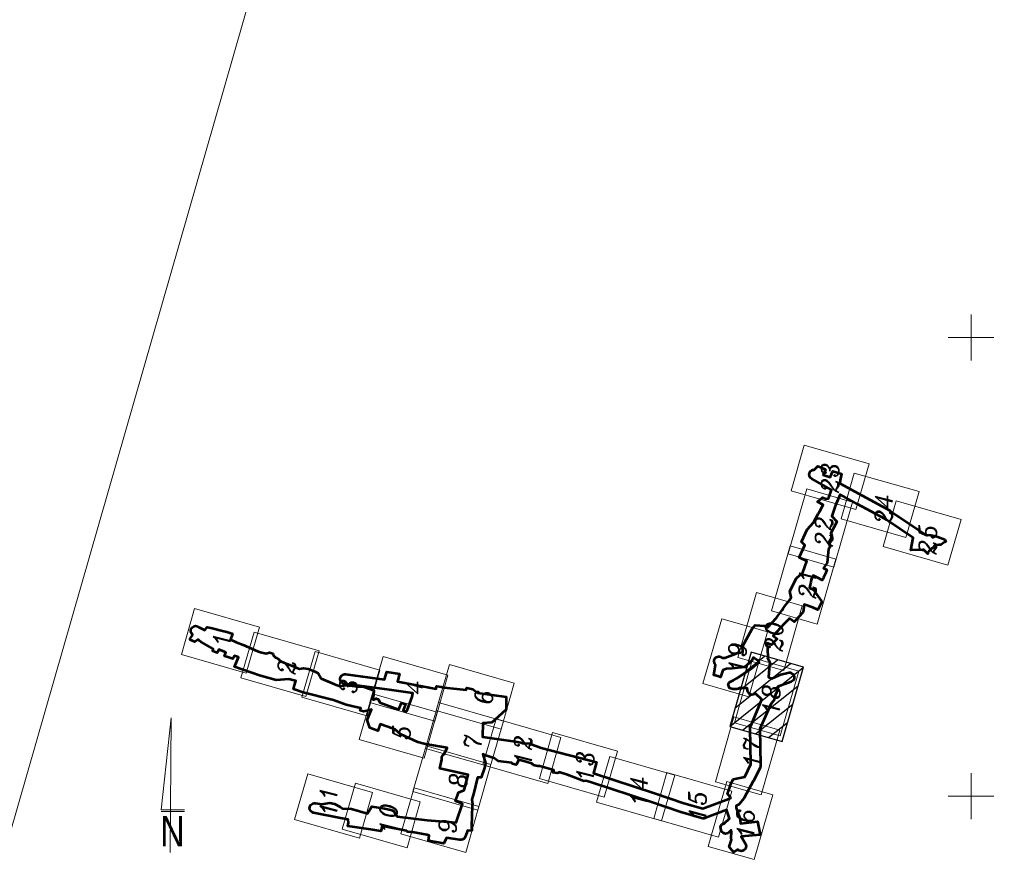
# Model space of a CAD drawing. Header units: metres. Extents: x 7482748 to 7484637, y 5684406 to 5687014.
# Tile 36 of 180: x 7482996 to 7483104, y 5685343 to 5685435. Entities that reach past the tile are written whole.
import ezdxf

# ---------------------------------------------------------------- set-up
doc = ezdxf.new("R2010")
doc.units = ezdxf.units.M
doc.header["$MEASUREMENT"] = 0
doc.linetypes.add('1', pattern=[1.5, 1, -0.5])
for name, color, linetype, lineweight in [('_Podzial_sekcyjny_krzyze', 7, '1', 13), ('_Szkic_arkuszy', 7, 'Continuous', 0), ('_tabelka', 7, 'Continuous', 0)]:
    doc.layers.add(name, color=color, linetype=linetype, lineweight=lineweight)
doc.layers.add('_ramki_nieplotowane', color=7, linetype='Continuous', lineweight=0, plot=False)
doc.styles.add('Style-COMPRESSED', font='COMPRESSED.shx')
doc.styles.add('Style-ITALIC_1250', font='ITALIC_1250.shx')

# ---------------------------------------------------------------- blocks, each defined once
blk = doc.blocks.new('*U485')
at = {"layer": '_Szkic_arkuszy', "color": 5, "linetype": 'Continuous', "lineweight": 30}
for p, q in [((-80.53, 100.4), (80.53, -100.4)), ((-30.55, 86.04), (90.67, -65.1)), ((-90.67, 65.1), (30.55, -86.04)), ((19.43, 71.68), (100.82, -29.8)), ((69.4, 57.31), (110.96, 5.5)), ((-100.82, 29.8), (-19.43, -71.67)), ((-110.96, -5.5), (-69.4, -57.31))]:
    blk.add_line(p, q, dxfattribs=at)
at = {"layer": '_Szkic_arkuszy', "color": 5, "linetype": 'Continuous', "lineweight": 30, "flags": 128}
blk.add_lwpolyline([(-80.53, 100.4), (-121.54, -42.33), (80.53, -100.4), (121.54, 42.33), (-80.53, 100.4)], close=True, dxfattribs=at)

msp = doc.modelspace()

# ---------------------------------------------------------------- linework, layer by layer
at = {"layer": '_Podzial_sekcyjny_krzyze', "linetype": 'Continuous'}
for p, q in [((7483100, 5685397.5), (7483100, 5685402.5)), ((7483097.5, 5685400), (7483102.5, 5685400)), ((7483100, 5685347.5), (7483100, 5685352.5)), ((7483097.5, 5685350), (7483102.5, 5685350))]:
    msp.add_line(p, q, dxfattribs=at)
at = {"layer": '_ramki_nieplotowane', "color": 3, "linetype": 'Continuous', "lineweight": 0, "flags": 128}
msp.add_lwpolyline([(7482977.55, 5685284.54), (7483263.01, 5685202.51), (7483379.14, 5685606.66), (7483093.69, 5685688.69), (7482977.55, 5685284.54)], close=True, dxfattribs=at)
at = {"layer": '_Szkic_arkuszy', "color": 7, "linetype": 'Continuous', "lineweight": 0, "flags": 128}
for points in [[(7483081.82, 5685388.27), (7483080.38, 5685383.27), (7483087.46, 5685381.24), (7483088.89, 5685386.24), (7483081.82, 5685388.27)], [(7483087.27, 5685385.22), (7483085.83, 5685380.22), (7483092.9, 5685378.19), (7483094.34, 5685383.19), (7483087.27, 5685385.22)], [(7483080.07, 5685376.41), (7483085.06, 5685374.97), (7483087.09, 5685382.05), (7483082.1, 5685383.48), (7483080.07, 5685376.41)], [(7483091.85, 5685382.2), (7483090.42, 5685377.2), (7483097.49, 5685375.17), (7483098.92, 5685380.17), (7483091.85, 5685382.2)], [(7483078.25, 5685370.19), (7483083.24, 5685368.76), (7483085.27, 5685375.83), (7483080.28, 5685377.27), (7483078.25, 5685370.19)], [(7483074.58, 5685365.13), (7483079.58, 5685363.69), (7483081.61, 5685370.76), (7483076.62, 5685372.2), (7483074.58, 5685365.13)], [(7483015.36, 5685370.45), (7483013.92, 5685365.45), (7483021, 5685363.42), (7483022.43, 5685368.41), (7483015.36, 5685370.45)], [(7483070.78, 5685362.27), (7483075.78, 5685360.83), (7483077.81, 5685367.9), (7483072.82, 5685369.34), (7483070.78, 5685362.27)], [(7483021.86, 5685367.88), (7483020.42, 5685362.89), (7483027.49, 5685360.86), (7483028.93, 5685365.85), (7483021.86, 5685367.88)], [(7483028.49, 5685365.77), (7483027.06, 5685360.78), (7483034.13, 5685358.74), (7483035.57, 5685363.74), (7483028.49, 5685365.77)], [(7483035.91, 5685365.21), (7483034.47, 5685360.22), (7483041.55, 5685358.19), (7483042.98, 5685363.18), (7483035.91, 5685365.21)], [(7483043.14, 5685364.34), (7483041.71, 5685359.35), (7483048.78, 5685357.31), (7483050.21, 5685362.31), (7483043.14, 5685364.34)], [(7483074.2, 5685358), (7483079.19, 5685356.57), (7483081.22, 5685363.64), (7483076.23, 5685365.07), (7483074.2, 5685358)], [(7483034.75, 5685361.17), (7483033.31, 5685356.17), (7483040.38, 5685354.14), (7483041.82, 5685359.14), (7483034.75, 5685361.17)], [(7483041.95, 5685360.2), (7483040.52, 5685355.21), (7483047.59, 5685353.18), (7483049.02, 5685358.17), (7483041.95, 5685360.2)], [(7483048.23, 5685358.42), (7483046.79, 5685353.42), (7483053.86, 5685351.39), (7483055.3, 5685356.39), (7483048.23, 5685358.42)], [(7483072.13, 5685351.57), (7483077.13, 5685350.13), (7483079.16, 5685357.2), (7483074.16, 5685358.64), (7483072.13, 5685351.57)], [(7483054.38, 5685356.92), (7483052.95, 5685351.92), (7483060.02, 5685349.89), (7483061.46, 5685354.89), (7483054.38, 5685356.92)], [(7483040.6, 5685355.5), (7483039.16, 5685350.5), (7483046.24, 5685348.47), (7483047.67, 5685353.46), (7483040.6, 5685355.5)], [(7483060.62, 5685354.32), (7483059.19, 5685349.33), (7483066.26, 5685347.3), (7483067.7, 5685352.29), (7483060.62, 5685354.32)], [(7483027.7, 5685352.44), (7483026.26, 5685347.44), (7483033.33, 5685345.41), (7483034.77, 5685350.41), (7483027.7, 5685352.44)], [(7483066.85, 5685352.56), (7483065.42, 5685347.56), (7483072.49, 5685345.53), (7483073.92, 5685350.53), (7483066.85, 5685352.56)], [(7483032.9, 5685351.4), (7483031.46, 5685346.41), (7483038.54, 5685344.37), (7483039.97, 5685349.37), (7483032.9, 5685351.4)], [(7483071.36, 5685344.52), (7483076.35, 5685343.08), (7483078.39, 5685350.15), (7483073.39, 5685351.59), (7483071.36, 5685344.52)], [(7483039.28, 5685350.9), (7483037.84, 5685345.91), (7483044.92, 5685343.87), (7483046.35, 5685348.87), (7483039.28, 5685350.9)]]:
    msp.add_lwpolyline(points, close=True, dxfattribs=at)
at = {"layer": '_Szkic_arkuszy', "color": 252, "linetype": 'Continuous', "lineweight": 53, "flags": 128}
msp.add_lwpolyline([(7483046.2, 5685361.26), (7483049.32, 5685360.84), (7483049.31, 5685359.44), (7483048.06, 5685358.3), (7483047.78, 5685358.04), (7483047.75, 5685358.04), (7483047.75, 5685358.04), (7483046.8, 5685357.96), (7483046.76, 5685356.51), (7483046.76, 5685356.47), (7483050.04, 5685356), (7483050.36, 5685355.94), (7483050.51, 5685355.92), (7483050.92, 5685355.84), (7483051.11, 5685355.79), (7483051.87, 5685355.73), (7483053.13, 5685355.27), (7483059.17, 5685353.72), (7483058.84, 5685352.51), (7483065.5, 5685350.32), (7483068.68, 5685349.25), (7483070.76, 5685348.64), (7483073.59, 5685349.72), (7483073.82, 5685349.82), (7483073.44, 5685350.25), (7483073.55, 5685350.56), (7483073.81, 5685351.32), (7483074.07, 5685351.84), (7483075.35, 5685352.12), (7483076, 5685353.47), (7483075.94, 5685357.45), (7483075.95, 5685357.54), (7483075.99, 5685357.67), (7483077.2, 5685360.55), (7483076.51, 5685361.19), (7483076.39, 5685361.11), (7483076.26, 5685361.07), (7483076.12, 5685361.06), (7483075.99, 5685361.09), (7483075.87, 5685361.15), (7483075.77, 5685361.24), (7483075.7, 5685361.35), (7483075.65, 5685361.48), (7483075.64, 5685361.62), (7483075.61, 5685361.72), (7483075.61, 5685361.77), (7483074.75, 5685361.76), (7483074.6, 5685361.69), (7483074.47, 5685361.67), (7483074.36, 5685361.65), (7483074.22, 5685361.66), (7483074.09, 5685361.67), (7483073.92, 5685361.7), (7483073.66, 5685361.76), (7483073.54, 5685362.21), (7483073.65, 5685362.37), (7483073.82, 5685362.48), (7483073.97, 5685362.56), (7483074.04, 5685362.59), (7483074.12, 5685362.64), (7483074.44, 5685362.84), (7483076.05, 5685363.86), (7483076.55, 5685364.3), (7483076.89, 5685364.6), (7483076.81, 5685364.76), (7483076.34, 5685365.07), (7483076.29, 5685365.11), (7483076.26, 5685365.09), (7483076.09, 5685364.8), (7483075.86, 5685364.54), (7483075.29, 5685364.07), (7483073.97, 5685363.92), (7483073.34, 5685363.88), (7483072.93, 5685363.72), (7483072.7, 5685362.98), (7483072.4, 5685363.08), (7483071.96, 5685363.2), (7483072.16, 5685364.32), (7483072.08, 5685364.41), (7483072.02, 5685364.53), (7483071.99, 5685364.67), (7483072, 5685364.8), (7483072.04, 5685364.93), (7483072.11, 5685365.05), (7483072.21, 5685365.14), (7483072.33, 5685365.2), (7483072.46, 5685365.23), (7483072.59, 5685365.23), (7483072.72, 5685365.19), (7483072.84, 5685365.12), (7483072.91, 5685365.07), (7483073.18, 5685365.08), (7483074.33, 5685365.52), (7483074.47, 5685365.6), (7483075.13, 5685365.7), (7483075.1, 5685366.31), (7483076.15, 5685368.22), (7483076.46, 5685368.62), (7483076.97, 5685368.61), (7483077.47, 5685368.56), (7483077.81, 5685368.39), (7483078.81, 5685369.45), (7483078.94, 5685369.64), (7483079.15, 5685369.93), (7483079.4, 5685370.27), (7483079.51, 5685370.46), (7483079.67, 5685370.67), (7483079.96, 5685371.05), (7483080.21, 5685371.36), (7483080.4, 5685371.66), (7483080.24, 5685372.33), (7483080.97, 5685373.77), (7483081.67, 5685374.39), (7483082.09, 5685375.63), (7483081.27, 5685376.02), (7483081.87, 5685377.34), (7483081.51, 5685377.72), (7483082.15, 5685379.06), (7483082.84, 5685379.83), (7483083.35, 5685380.77), (7483083.52, 5685381.08), (7483083.88, 5685381.74), (7483083.26, 5685382.08), (7483083.8, 5685382.57), (7483084.21, 5685382.39), (7483084.45, 5685382.46), (7483084.81, 5685383.38), (7483082.64, 5685384.59), (7483082.52, 5685384.68), (7483082.44, 5685384.79), (7483082.39, 5685384.92), (7483082.37, 5685385.05), (7483082.39, 5685385.18), (7483082.44, 5685385.31), (7483082.52, 5685385.42), (7483082.63, 5685385.5), (7483082.75, 5685385.55), (7483082.89, 5685385.57), (7483082.97, 5685385.65), (7483083.1, 5685385.76), (7483083.32, 5685385.96), (7483083.58, 5685385.85), (7483084.13, 5685385.62), (7483083.89, 5685385.02), (7483084.66, 5685384.77), (7483084.94, 5685385.41), (7483085.87, 5685385.12), (7483085.75, 5685384.43), (7483085.71, 5685384.09), (7483085.73, 5685384.08), (7483088.13, 5685382.76), (7483091.14, 5685381.13), (7483091.18, 5685381.1), (7483091.35, 5685380.99), (7483095.08, 5685378.47), (7483095.63, 5685378.43), (7483096.15, 5685378.33), (7483096.38, 5685378.28), (7483097.13, 5685377.98), (7483097.24, 5685377.75), (7483097.24, 5685377.75), (7483097.11, 5685377.68), (7483096.72, 5685377.41), (7483096.51, 5685377.38), (7483096.06, 5685377.32), (7483095.96, 5685377.21), (7483095.81, 5685377.04), (7483095.79, 5685377.03), (7483095.58, 5685376.91), (7483095.53, 5685376.89), (7483095.43, 5685376.73), (7483095.41, 5685376.7), (7483095.3, 5685376.56), (7483095.29, 5685376.42), (7483095.17, 5685376.51), (7483095.02, 5685376.72), (7483094.92, 5685376.78), (7483094.81, 5685376.82), (7483094.67, 5685376.82), (7483093.67, 5685376.84), (7483093.44, 5685376.83), (7483093.69, 5685378.14), (7483090.77, 5685380.11), (7483090.62, 5685380.21), (7483087.63, 5685381.84), (7483085.74, 5685382.87), (7483085.38, 5685382.06), (7483085.19, 5685381.61), (7483084.83, 5685380.53), (7483085.36, 5685379.94), (7483085.34, 5685379.83), (7483084.72, 5685378.65), (7483084.84, 5685378.43), (7483084.67, 5685377.97), (7483084.46, 5685377.6), (7483084.66, 5685377.19), (7483084.48, 5685376.97), (7483084.32, 5685375.44), (7483083.93, 5685374.84), (7483084.29, 5685374.66), (7483084.12, 5685374.26), (7483083.93, 5685373.85), (7483083.83, 5685373.65), (7483083.77, 5685373.55), (7483083.29, 5685373.78), (7483082.8, 5685374.04), (7483082.59, 5685373.59), (7483082.54, 5685373.34), (7483082.48, 5685373.02), (7483082.38, 5685372.69), (7483082.81, 5685372.53), (7483083.72, 5685371.27), (7483083.71, 5685371.1), (7483083.3, 5685370.32), (7483082.75, 5685370.55), (7483081.83, 5685370.88), (7483081.72, 5685370.06), (7483080.72, 5685369.01), (7483080.22, 5685369.35), (7483079.64, 5685368.79), (7483078.45, 5685367.47), (7483078.87, 5685367.15), (7483078.26, 5685366.5), (7483077.79, 5685366.67), (7483077.86, 5685365.21), (7483077.85, 5685365.14), (7483077.83, 5685365.06), (7483078.01, 5685364.7), (7483078.06, 5685364.56), (7483078.07, 5685364.43), (7483078.05, 5685364.37), (7483077.94, 5685362.98), (7483078.28, 5685362.81), (7483079.27, 5685363.25), (7483080.02, 5685363.44), (7483080.17, 5685363.47), (7483080.3, 5685363.47), (7483080.43, 5685363.42), (7483080.54, 5685363.35), (7483080.63, 5685363.25), (7483080.7, 5685363.12), (7483080.72, 5685362.99), (7483080.72, 5685362.86), (7483080.68, 5685362.73), (7483080.6, 5685362.61), (7483080.5, 5685362.52), (7483080.38, 5685362.46), (7483078.92, 5685361.91), (7483078.92, 5685361.81), (7483078.88, 5685361.48), (7483078.62, 5685360.86), (7483078.59, 5685360.72), (7483078.49, 5685360.43), (7483078.22, 5685360.11), (7483076.99, 5685357.35), (7483077.05, 5685353.36), (7483077.04, 5685353.25), (7483077, 5685353.13), (7483076.28, 5685351.65), (7483076.27, 5685351.62), (7483075.27, 5685349.83), (7483075.23, 5685349.76), (7483074.76, 5685349.16), (7483074.67, 5685349.07), (7483074.56, 5685349), (7483074.4, 5685348.94), (7483074.41, 5685348.73), (7483074.79, 5685347.6), (7483074.82, 5685347.42), (7483074.88, 5685347.02), (7483076.72, 5685347.24), (7483077.01, 5685345.8), (7483074.93, 5685345.59), (7483075.4, 5685344.82), (7483075.46, 5685344.68), (7483075.48, 5685344.55), (7483075.46, 5685344.42), (7483075.41, 5685344.29), (7483075.33, 5685344.18), (7483075.22, 5685344.1), (7483075.1, 5685344.04), (7483074.96, 5685344.02), (7483074.83, 5685344.04), (7483074.7, 5685344.09), (7483074.59, 5685344.17), (7483074.12, 5685343.9), (7483073.65, 5685344.46), (7483073.9, 5685345.25), (7483073.86, 5685345.38), (7483073.85, 5685345.52), (7483073.9, 5685346.02), (7483073.87, 5685346.29), (7483073.64, 5685346.06), (7483073.51, 5685345.97), (7483073.38, 5685345.92), (7483073.25, 5685345.91), (7483073.12, 5685345.93), (7483072.99, 5685345.99), (7483072.89, 5685346.07), (7483072.81, 5685346.18), (7483072.76, 5685346.31), (7483072.72, 5685346.46), (7483072.71, 5685346.63), (7483072.74, 5685346.77), (7483072.79, 5685346.86), (7483072.85, 5685346.93), (7483072.9, 5685346.95), (7483073.08, 5685347.02), (7483073.67, 5685347.57), (7483073.38, 5685348.45), (7483073.37, 5685348.51), (7483070.97, 5685347.6), (7483070.9, 5685347.58), (7483070.77, 5685347.56), (7483070.63, 5685347.59), (7483068.38, 5685348.24), (7483068.36, 5685348.25), (7483065.18, 5685349.33), (7483058.52, 5685351.51), (7483058, 5685351.68), (7483057.8, 5685351.65), (7483056.19, 5685352.26), (7483056.11, 5685352.28), (7483055.12, 5685352.62), (7483055.04, 5685352.54), (7483054.89, 5685352.5), (7483054.42, 5685352.57), (7483054.52, 5685352.83), (7483053, 5685353.28), (7483052.77, 5685353.28), (7483052.28, 5685353.37), (7483052.2, 5685353.53), (7483051.5, 5685353.74), (7483050.69, 5685353.96), (7483050.43, 5685353.43), (7483050.02, 5685353.54), (7483049.94, 5685353.63), (7483048.47, 5685353.81), (7483048.02, 5685354.13), (7483047.65, 5685354.25), (7483047.11, 5685354.44), (7483046.79, 5685354.58), (7483047.09, 5685353.6), (7483046.97, 5685353.07), (7483046.61, 5685352.02), (7483046.22, 5685352.02), (7483045.79, 5685350.36), (7483045.6, 5685349.65), (7483045.64, 5685349.13), (7483045.63, 5685348.98), (7483045.54, 5685346.7), (7483045.55, 5685346.67), (7483045.57, 5685346.24), (7483045.23, 5685346.23), (7483045.13, 5685346.24), (7483044.91, 5685345.65), (7483044.87, 5685345.55), (7483044.8, 5685345.43), (7483044.7, 5685345.34), (7483044.58, 5685345.28), (7483044.58, 5685345.27), (7483044.55, 5685345.26), (7483044.42, 5685345.23), (7483044.28, 5685345.23), (7483042.82, 5685345.47), (7483042.55, 5685344.84), (7483040.87, 5685345.13), (7483040.9, 5685345.45), (7483040.94, 5685345.7), (7483040.71, 5685345.78), (7483040.68, 5685345.78), (7483039.13, 5685346.08), (7483039, 5685346.07), (7483038.6, 5685346.1), (7483038.51, 5685346.14), (7483038.45, 5685346.21), (7483036.24, 5685346.64), (7483035.82, 5685346.73), (7483035.67, 5685346.18), (7483034.59, 5685346.36), (7483032.06, 5685346.74), (7483032.15, 5685347.09), (7483032.11, 5685347.45), (7483031.27, 5685347.61), (7483028.32, 5685348.19), (7483028.18, 5685348.24), (7483028.07, 5685348.32), (7483027.98, 5685348.42), (7483027.92, 5685348.55), (7483027.9, 5685348.68), (7483027.91, 5685348.81), (7483027.96, 5685348.94), (7483028.03, 5685349.05), (7483028.13, 5685349.14), (7483028.26, 5685349.2), (7483028.39, 5685349.23), (7483028.52, 5685349.22), (7483029.22, 5685349.11), (7483030.12, 5685349.28), (7483030.63, 5685349.17), (7483031.22, 5685348.82), (7483031.47, 5685348.66), (7483032.48, 5685348.63), (7483034.21, 5685348.12), (7483034.7, 5685348.87), (7483036.05, 5685348.64), (7483036.75, 5685348.5), (7483037.06, 5685348.39), (7483037.44, 5685347.78), (7483040.72, 5685347.38), (7483043.88, 5685347.12), (7483044.57, 5685349.17), (7483043.82, 5685349.46), (7483044.14, 5685350.41), (7483044.76, 5685350.66), (7483045.18, 5685352.31), (7483042.1, 5685353.02), (7483042.32, 5685354), (7483042.31, 5685354.14), (7483042.33, 5685354.27), (7483042.39, 5685354.39), (7483042.47, 5685354.5), (7483042.58, 5685354.58), (7483042.9, 5685355.25), (7483040.54, 5685355.65), (7483040.24, 5685355.75), (7483039.71, 5685355.89), (7483037.81, 5685356.77), (7483037.24, 5685357.26), (7483036.32, 5685357.58), (7483035.58, 5685357.84), (7483035.33, 5685357.13), (7483034.47, 5685357.44), (7483034.19, 5685358.32), (7483034.63, 5685359.43), (7483034.14, 5685359.29), (7483033.76, 5685359.22), (7483033.41, 5685359.33), (7483033.5, 5685359.6), (7483033.12, 5685359.67), (7483031.88, 5685359.95), (7483030.51, 5685360.48), (7483027.18, 5685361.3), (7483026.13, 5685361.67), (7483026.24, 5685362.08), (7483026.41, 5685362.57), (7483026.21, 5685362.61), (7483025.65, 5685362.74), (7483024.25, 5685362.64), (7483022.45, 5685363.14), (7483021.61, 5685363.44), (7483019.72, 5685364.09), (7483020.14, 5685365.14), (7483019.73, 5685365.3), (7483019.53, 5685364.96), (7483018.88, 5685365.17), (7483018.64, 5685365.26), (7483018.78, 5685365.66), (7483018.61, 5685365.72), (7483018.01, 5685365.98), (7483017.84, 5685365.63), (7483017.35, 5685365.82), (7483017.39, 5685366.07), (7483016.04, 5685366.83), (7483015.9, 5685366.93), (7483015.75, 5685367.06), (7483015.39, 5685366.83), (7483014.88, 5685367.04), (7483014.89, 5685367.2), (7483015.08, 5685367.49), (7483015.12, 5685367.64), (7483015.03, 5685367.76), (7483014.97, 5685367.88), (7483014.95, 5685368.01), (7483014.97, 5685368.15), (7483015.01, 5685368.27), (7483015.09, 5685368.38), (7483015.2, 5685368.47), (7483015.32, 5685368.53), (7483015.45, 5685368.55), (7483015.59, 5685368.54), (7483015.72, 5685368.5), (7483015.83, 5685368.42), (7483016.48, 5685368.09), (7483016.75, 5685368.42), (7483017.15, 5685368.33), (7483018.4, 5685368.03), (7483018.87, 5685367.9), (7483019.42, 5685367.72), (7483019.49, 5685367.7), (7483019.29, 5685367.06), (7483019.89, 5685366.78), (7483020.64, 5685366.5), (7483022.23, 5685365.82), (7483022.55, 5685365.71), (7483023.16, 5685365.56), (7483023.54, 5685365.67), (7483023.68, 5685365.61), (7483023.88, 5685365.54), (7483023.93, 5685365.41), (7483023.95, 5685365.33), (7483024.01, 5685365.28), (7483024.16, 5685365.14), (7483024.18, 5685365.13), (7483024.34, 5685365.06), (7483024.8, 5685364.67), (7483025.92, 5685364.25), (7483026.25, 5685364.09), (7483026.49, 5685363.99), (7483026.79, 5685363.88), (7483027.24, 5685363.95), (7483027.74, 5685363.87), (7483028.4, 5685363.63), (7483028.83, 5685363.42), (7483029.15, 5685362.84), (7483030.63, 5685362.2), (7483030.79, 5685362.15), (7483030.9, 5685362.1), (7483031.22, 5685362), (7483031.88, 5685362.08), (7483033.14, 5685361.96), (7483033.8, 5685361.91), (7483034.55, 5685361.67), (7483034.91, 5685361.53), (7483034.86, 5685361.01), (7483034.78, 5685360.7), (7483034.84, 5685360.49), (7483035.14, 5685360.65), (7483035.41, 5685360.54), (7483035.57, 5685360.21), (7483037.61, 5685359.45), (7483037.9, 5685360.18), (7483038.35, 5685360.03), (7483038.09, 5685359.32), (7483038.26, 5685359.28), (7483038.4, 5685359.18), (7483038.53, 5685359.32), (7483039.08, 5685360.82), (7483039.16, 5685361.24), (7483036.62, 5685361.59), (7483031.69, 5685362.24), (7483031.54, 5685362.28), (7483031.42, 5685362.36), (7483031.33, 5685362.45), (7483031.27, 5685362.57), (7483031.23, 5685362.7), (7483031.24, 5685362.84), (7483031.28, 5685362.97), (7483031.34, 5685363.09), (7483031.44, 5685363.18), (7483031.56, 5685363.25), (7483031.69, 5685363.28), (7483031.83, 5685363.28), (7483036.07, 5685362.72), (7483036.32, 5685363.56), (7483037.71, 5685363.35), (7483037.47, 5685362.51), (7483037.87, 5685362.44), (7483041.7, 5685361.71), (7483041.75, 5685361.99), (7483042.25, 5685361.9), (7483042.38, 5685361.88), (7483042.52, 5685361.86), (7483042.54, 5685361.86), (7483043.95, 5685361.69), (7483044.96, 5685361.58), (7483045.05, 5685361.8), (7483045.7, 5685361.65), (7483046.2, 5685361.26)], close=True, dxfattribs=at)
at = {"layer": '_tabelka', "color": 7, "linetype": 'Continuous', "lineweight": 0}
for p, q in [((7483012.81, 5685358.53), (7483011.71, 5685348.5)), ((7483012.7, 5685343.87), (7483012.81, 5685358.53)), ((7483011.71, 5685348.5), (7483014.26, 5685348.5)), ((7483011.73, 5685348.32), (7483014.28, 5685348.32))]:
    msp.add_line(p, q, dxfattribs=at)

# ---------------------------------------------------------------- block references
at = {"layer": '_Szkic_arkuszy', "color": 5, "linetype": 'Continuous', "lineweight": 30, "xscale": 0.04, "yscale": 0.04, "zscale": 0.04, "rotation": 90}
msp.add_blockref('*U485', (7483077.71, 5685360.82), dxfattribs=at)

# ---------------------------------------------------------------- texts
at = {"layer": '_Szkic_arkuszy', "color": 7, "linetype": 'Continuous', "lineweight": 53, "style": 'Style-ITALIC_1250'}
for s, p in [('23', (7483085.58, 5685383.02)), ('24', (7483091.45, 5685379.6)), ('22', (7483084.92, 5685377.17)), ('25', (7483096.23, 5685376.31)), ('21', (7483083.13, 5685371.5)), ('20', (7483079.47, 5685365.71)), ('1', (7483019.27, 5685366.28)), ('19', (7483075.49, 5685363.41)), ('2', (7483026.37, 5685363.23)), ('3', (7483033.06, 5685361.15)), ('4', (7483040.21, 5685361.01)), ('6', (7483047.83, 5685359.97)), ('18', (7483079.15, 5685358.84)), ('5', (7483038.86, 5685356.13)), ('7', (7483046.63, 5685355.13)), ('12', (7483052.11, 5685353.31)), ('17', (7483077.07, 5685353.09)), ('13', (7483058.87, 5685351.57)), ('8', (7483045.03, 5685350.88)), ('14', (7483064.75, 5685348.86)), ('11', (7483030.91, 5685347.8)), ('15', (7483071.13, 5685347.26)), ('10', (7483037.44, 5685345.87)), ('16', (7483076.35, 5685345.34)), ('9', (7483043.89, 5685345.87))]:
    msp.add_text(s, height=1.88, rotation=90, dxfattribs=at).set_placement(p)
at = {"layer": '_tabelka', "color": 7, "linetype": 'Continuous', "lineweight": 0, "style": 'Style-COMPRESSED', "width": 0.83}
msp.add_text('N', height=3.31, dxfattribs=at).set_placement((7483011.62, 5685344.52))

doc.saveas('drawing.dxf')
